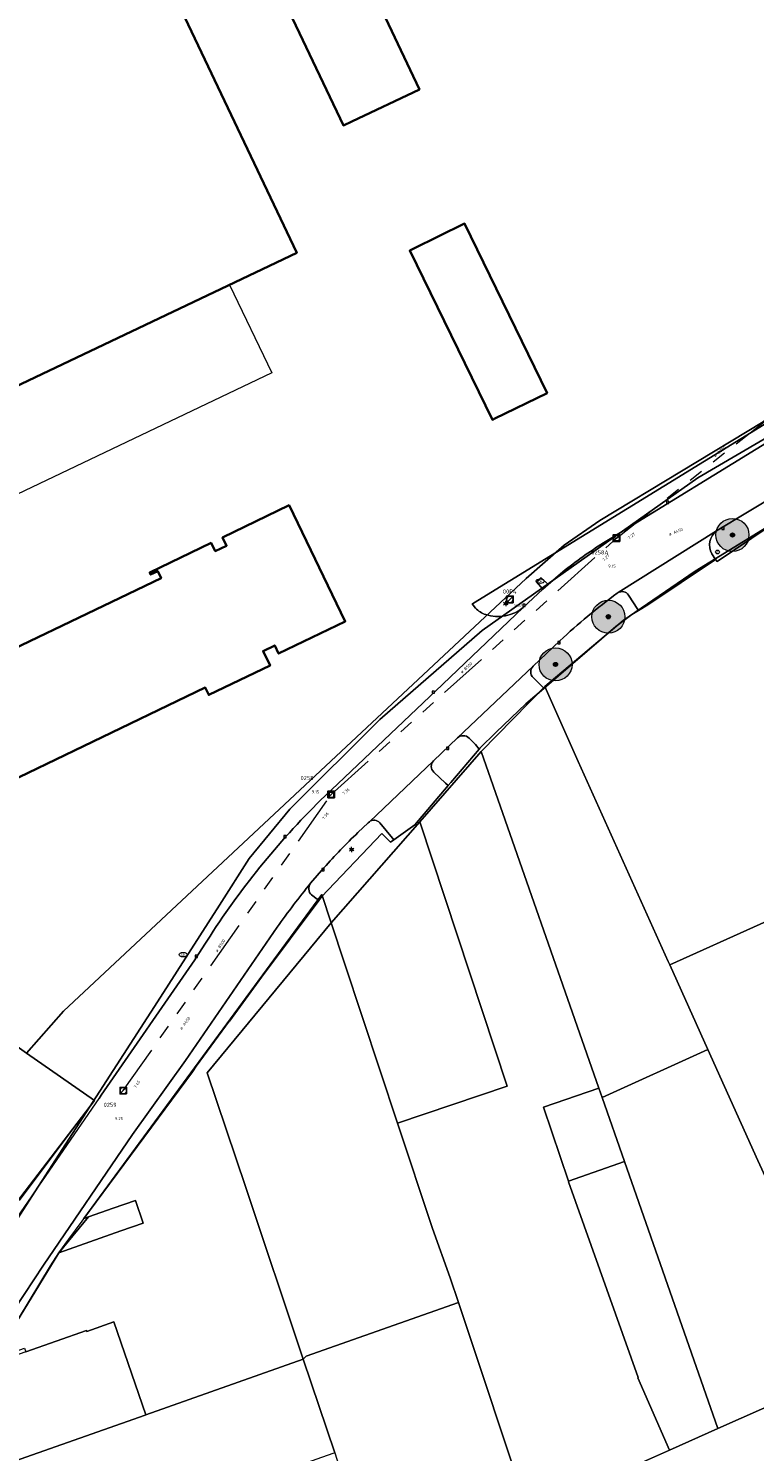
# Model space of a CAD drawing. Header units: metres. Extents: x 163628 to 167855, y 402678 to 405435.
# Tile 155 of 256: x 164768 to 164856, y 403299 to 403471. Entities that reach past the tile are written whole.
import ezdxf
from ezdxf.enums import TextEntityAlignment as Align

# ---------------------------------------------------------------- set-up
doc = ezdxf.new("R2010")
doc.units = ezdxf.units.M
doc.linetypes.add('X-CA190022.004-UO-WHM_Riolering gemeente_NLCS_v0.2$0$RI-GWA', pattern=[18.45, 6, -1.8, 1.75, -1.8, 1.75, -1.8, 1.75, -1.8])
doc.layers.get('0').update_dxf_attribs({"lineweight": 25})
for name, color, linetype, lineweight in [('X-CA190022.004-UO-BGT_Ondergrond$0$GE_201_SHDHek_Lijn_GEM', 253, 'X-CA190022.004-UO-BGT_Ondergrond$0$Hekwerk', 9), ('X-CA190022.004-UO-BGT_Ondergrond$0$GE_314_WGDRijbaanLokaleweg_Vlak_GEM', 253, 'Continuous', 9), ('X-CA190022.004-UO-BGT_Ondergrond$0$GE_322_WGDInrit_Vlak_GEM', 253, 'Continuous', 9), ('X-CA190022.004-UO-BGT_Ondergrond$0$GE_363_OWGBerm_openverharding_Vlak_GEM', 253, 'Continuous', 9), ('X-CA190022.004-UO-BGT_Ondergrond$0$GE_366_OWGBerm_groenvoorziening_Vlak_GEM', 253, 'Continuous', 9), ('X-CA190022.004-UO-BGT_Ondergrond$0$GE_401_OTDErf_Vlak_GEM', 253, 'Continuous', 9), ('X-CA190022.004-UO-BGT_Ondergrond$0$GE_411_OTDOpenverharding_betonstraatstenen_Vlak_GEM', 253, 'Continuous', 9), ('X-CA190022.004-UO-BGT_Ondergrond$0$GE_601_PNDgrondvlakpand_Vlak_MV_GEM', 34, 'Continuous', 35), ('X-CA190022.004-UO-BGT_Ondergrond$0$GE_632_GBILuifel_Inrichtend_Vlak_GEM', 253, 'Continuous', 9), ('X-CA190022.004-UO-BGT_Ondergrond$0$GE_814_BRDVerkeersbord_Punt_GEM', 253, 'Continuous', 9), ('X-CA190022.004-UO-BGT_Ondergrond$0$GE_861_PALLichtmast_Punt_GEM', 253, 'Continuous', 9), ('X-CA190022.004-UO-BGT_Ondergrond$0$GE_882_PutBrandkraan_Punt_GEM', 253, 'Continuous', 9), ('X-CA190022.004-UO-BGT_Ondergrond$0$GE_885_PutInspectieofRioolput_Punt_GEM', 253, 'Continuous', 9), ('X-CA190022.004-UO-BGT_Ondergrond$0$GE_886_PutKolk_Punt_GEM', 253, 'Continuous', 9), ('X-CA190022.004-UO-BGT_Ondergrond$0$N-WE-RI-PUT_INSPECTIE-S', 253, 'Continuous', 9), ('X-CA190022.004-UO-DWM_Beplanting$0$B-WE-GR-BOOM-S AFKOMSTIG UIT BGT', 252, 'Continuous', 0), ('X-CA190022.004-UO-KAD_Percelen$0$B-WE-KG-GRENS_PERCEEL-GV', 150, 'Continuous', 9), ('X-CA190022.004-UO-WHM_Riolering gemeente - drukleidingen_v0.1$0$Riool_onder_druk_asbestcement_leidingen_450_hgml', 214, 'X-CA190022.004-UO-WHM_Riolering gemeente - drukleidingen_v0.1$0$1-200 PERSLEIDING', 25), ('X-CA190022.004-UO-WHM_Riolering gemeente_NLCS_v0.2$0$B-WE-RI-BOB-T18', 214, 'Continuous', 15), ('X-CA190022.004-UO-WHM_Riolering gemeente_NLCS_v0.2$0$B-WE-RI-DIAMETER-T18', 214, 'Continuous', 15), ('X-CA190022.004-UO-WHM_Riolering gemeente_NLCS_v0.2$0$B-WE-RI-GWA_TRANSPORTLEIDING-G', 214, 'X-CA190022.004-UO-WHM_Riolering gemeente_NLCS_v0.2$0$RI-GWA', 15), ('X-CA190022.004-UO-WHM_Riolering gemeente_NLCS_v0.2$0$B-WE-RI-PUT-S', 214, 'Continuous', 15), ('X-CA190022.004-UO-WHM_Riolering gemeente_NLCS_v0.2$0$B-WE-RI-PUTDEKSELHOOGTE-T18', 214, 'Continuous', 15), ('X-CA190022.004-UO-WHM_Riolering gemeente_NLCS_v0.2$0$B-WE-RI-PUTNUMMER-T25', 214, 'Continuous', 15)]:
    doc.layers.add(name, color=color, linetype=linetype, lineweight=lineweight)
doc.layers.add('X-CA190022.004-UO-DWM_Beplanting$0$N-GV-GR-GRAS-A-200', color=7, linetype='Continuous')
doc.styles.add('X-CA190022.004-UO-BGT_Ondergrond$0$NLCS-ISO', font='NLCS-ISO.ttf')
doc.styles.add('X-CA190022.004-UO-WHM_Riolering gemeente - drukleidingen_v0.1$0$NLCS-ISO', font='NLCS-ISO.ttf')
doc.styles.add('X-CA190022.004-UO-WHM_Riolering gemeente_NLCS_v0.2$0$NLCS-ISO-M200-T18', font='NLCS-ISO.ttf', dxfattribs={"height": 0.36})
doc.styles.add('X-CA190022.004-UO-WHM_Riolering gemeente_NLCS_v0.2$0$NLCS-ISO-M200-T25', font='NLCS-ISO.ttf', dxfattribs={"height": 0.5})
doc.linetypes.add('X-CA190022.004-UO-BGT_Ondergrond$0$Hekwerk', pattern='A,5,-1.5,[2,dgnlstyle-Veghel.shx,S=0.007937,R=0,X=0,Y=0],-1.5', length=8)
doc.linetypes.add('X-CA190022.004-UO-WHM_Riolering gemeente - drukleidingen_v0.1$0$1-200 PERSLEIDING', pattern='A,1.5,-0.6,["PERS",X-CA190022.004-UO-WHM_Riolering gemeente - drukleidingen_v0.1$0$NLCS-ISO,S=0.24,R=0,X=-0.5,Y=-0.12],-0.65', length=2.75)

# ---------------------------------------------------------------- blocks, each defined once
blk = doc.blocks.new('X-CA190022.004-UO-BGT_Ondergrond$0$SRI-KOLK-SO')
at = {"color": 0, "linetype": 'ByBlock', "lineweight": 18}
blk.add_lwpolyline([(-1.125, -1.125), (1.125, -1.125), (1.125, 1.125), (-1.125, 1.125)], close=True, dxfattribs=at)
at = {"color": 0, "linetype": 'ByBlock', "lineweight": 18, "style": 'X-CA190022.004-UO-BGT_Ondergrond$0$NLCS-ISO'}
blk.add_text('k', height=1.5, dxfattribs=at).set_placement((0, 0), align=Align.MIDDLE_CENTER)
blk = doc.blocks.new('X-CA190022.004-UO-BGT_Ondergrond$0$IMGEOKolk')
at = {"xscale": 5, "yscale": 5, "zscale": 5}
blk.add_blockref('X-CA190022.004-UO-BGT_Ondergrond$0$SRI-KOLK-SO', (0, 0), dxfattribs=at)
blk = doc.blocks.new('X-CA190022.004-UO-BGT_Ondergrond$0$SKL-WATER_BRANDKRAAN_BRANDPUT-SO')
at = {"color": 0, "linetype": 'ByBlock', "lineweight": 18}
blk.add_ellipse((0, 0), major_axis=(2.5, 0), ratio=0.54, dxfattribs=at)
at = {"color": 0, "linetype": 'ByBlock', "lineweight": 18, "style": 'X-CA190022.004-UO-BGT_Ondergrond$0$NLCS-ISO'}
blk.add_text('bk', height=1.5, dxfattribs=at).set_placement((0.16, 0), align=Align.MIDDLE_CENTER)
blk = doc.blocks.new('X-CA190022.004-UO-BGT_Ondergrond$0$IMGEOBrandkraanput')
at = {"xscale": 5, "yscale": 5, "zscale": 5}
blk.add_blockref('X-CA190022.004-UO-BGT_Ondergrond$0$SKL-WATER_BRANDKRAAN_BRANDPUT-SO', (0, 0), dxfattribs=at)
blk = doc.blocks.new('X-CA190022.004-UO-BGT_Ondergrond$0$SIE-WEG_PAAL_VERKEERSBORD-SO')
at = {"linetype": 'ByBlock', "lineweight": 18}
blk.add_circle((0, 0), 1.5, dxfattribs=at)
at = {"linetype": 'ByBlock', "lineweight": 18, "style": 'X-CA190022.004-UO-BGT_Ondergrond$0$NLCS-ISO'}
blk.add_text('vb', height=1.5, dxfattribs=at).set_placement((0, 0.1), align=Align.MIDDLE_CENTER)
blk = doc.blocks.new('X-CA190022.004-UO-BGT_Ondergrond$0$IMGEOVerkeersbord')
at = {"xscale": 5, "yscale": 5, "zscale": 5}
blk.add_blockref('X-CA190022.004-UO-BGT_Ondergrond$0$SIE-WEG_PAAL_VERKEERSBORD-SO', (0, 0), dxfattribs=at)
blk = doc.blocks.new('X-CA190022.004-UO-BGT_Ondergrond$0$SRI-PUT_INSPECTIEPUT_RIOOLPUT-SO')
at = {"color": 0, "linetype": 'ByBlock', "lineweight": 18}
blk.add_lwpolyline([(-1.12, -1.12), (1.12, -1.12), (1.12, 1.12), (-1.12, 1.12)], close=True, dxfattribs=at)
at = {"color": 0, "linetype": 'ByBlock', "lineweight": 18, "style": 'X-CA190022.004-UO-BGT_Ondergrond$0$NLCS-ISO'}
blk.add_text('r', height=1.5, dxfattribs=at).set_placement((0, 0.28), align=Align.MIDDLE_CENTER)
blk = doc.blocks.new('X-CA190022.004-UO-BGT_Ondergrond$0$IMGEOInspectierioolput')
at = {"layer": 'X-CA190022.004-UO-BGT_Ondergrond$0$N-WE-RI-PUT_INSPECTIE-S', "xscale": 10, "yscale": 10, "zscale": 10}
blk.add_blockref('X-CA190022.004-UO-BGT_Ondergrond$0$SRI-PUT_INSPECTIEPUT_RIOOLPUT-SO', (0, 0), dxfattribs=at)
blk = doc.blocks.new('X-CA190022.004-UO-BGT_Ondergrond$0$N-SIE-WEG_LICHTMAST-SO')
h = blk.add_hatch(color=256)
h.paths.add_polyline_path([(1.2, 0.5, 0.658505), (-1.2, 0.5)])
h.paths.add_polyline_path([(-1.2, -0.5, 0.658505), (1.2, -0.5)])
at = {"flags": 128}
for points in [[(-2.2, 1.3), (-1.1, 0.6)], [(-1.2, 0.5), (1.2, 0.5)], [(0, 1.3), (0, 2.5)], [(1.1, 0.6), (2.2, 1.3)], [(-2.2, -1.3), (-1.1, -0.6)], [(-1.2, -0.5), (1.2, -0.5)], [(0, -1.3), (0, -2.5)], [(2.2, -1.3), (1.1, -0.6)]]:
    blk.add_lwpolyline(points, dxfattribs=at)
at = {"ltscale": 0.5}
blk.add_circle((0, 0), 1.27, dxfattribs=at)
at = {"style": 'X-CA190022.004-UO-BGT_Ondergrond$0$NLCS-ISO'}
blk.add_attdef('TYPE', text='', height=1.8, dxfattribs=at).set_placement((0, 2.5), align=Align.BOTTOM_CENTER)
blk = doc.blocks.new('X-CA190022.004-UO-BGT_Ondergrond$0$IMGEOLichtmastpaal')
at = {"xscale": 5, "yscale": 5, "zscale": 5}
blk.add_blockref('X-CA190022.004-UO-BGT_Ondergrond$0$N-SIE-WEG_LICHTMAST-SO', (0, 6.4), dxfattribs=at)
blk = doc.blocks.new('X-CA190022.004-UO-WHM_Riolering gemeente_NLCS_v0.2$0$B-SRI-PUT_BETON-SO')
blk.add_line((-1.41, -1.41), (1.41, 1.41))
at = {"lineweight": -3, "flags": 128}
blk.add_lwpolyline([(2, -2), (2, 2), (-2, 2), (-2, -2)], close=True, dxfattribs=at)
at = {"lineweight": -3}
blk.add_circle((0, 0), 2, dxfattribs=at)
blk = doc.blocks.new('X-CA190022.004-UO-DWM_Beplanting$0$SGR-BOOM_01-SO')
at = {"linetype": 'ByBlock', "lineweight": 18}
h = blk.add_hatch(color=0, dxfattribs=at)
h.dxf.hatch_style = 1
edge = h.paths.add_edge_path()
edge.add_arc((0, 0), 0.25, 0, 360)
at = {"color": 0, "linetype": 'ByBlock', "lineweight": 18}
for radius in [2, 0.25]:
    blk.add_circle((0, 0), radius, dxfattribs=at)
blk = doc.blocks.new('X-CA190022.004-UO-DWM_Beplanting$0$IMGEOBoom')
at = {"transparency": 33554457}
h = blk.add_hatch(color=256, dxfattribs=at)
h.dxf.hatch_style = 1
edge = h.paths.add_edge_path()
edge.add_arc((0, 0), 100, 0, 360)
edge = h.paths.add_edge_path(flags=17)
edge.add_arc((0, 0), 12.5, 0, 360)
h = blk.add_hatch()
h.set_pattern_fill('ANGLE', color=256)
h.set_pattern_definition([(0, (0, 0), (0, 6.985), [5.08, -1.905]), (90, (0, 0), (-6.985, 4e-16), [5.08, -1.905])])
edge = h.paths.add_edge_path(flags=17)
edge.add_arc((0, 0), 12.5, 0, 360)
at = {"layer": 'X-CA190022.004-UO-DWM_Beplanting$0$N-GV-GR-GRAS-A-200'}
h = blk.add_hatch(color=256, dxfattribs=at)
h.dxf.hatch_style = 1
edge = h.paths.add_edge_path(flags=17)
edge.add_arc((0, 0), 12.5, 0, 360)
at = {"xscale": 50, "yscale": 50, "zscale": 50}
blk.add_blockref('X-CA190022.004-UO-DWM_Beplanting$0$SGR-BOOM_01-SO', (0, 0), dxfattribs=at)

msp = doc.modelspace()

# ---------------------------------------------------------------- linework, layer by layer
at = {"layer": 'X-CA190022.004-UO-BGT_Ondergrond$0$GE_201_SHDHek_Lijn_GEM'}
for p, q in [((164821.572, 403401.523), (164863.308, 403427.157)), ((164861.493, 403413.556), (164851.096, 403406.561)), ((164821.572, 403401.523), (164821.444, 403401.426)), ((164840.762, 403400.151), (164841.583, 403400.642)), ((164841.583, 403400.642), (164842.701, 403401.31)), ((164830.169, 403391.241), (164838.837, 403398.687)), ((164838.837, 403398.687), (164840.762, 403400.151)), ((164827.926, 403389.315), (164830.12, 403391.199)), ((164830.12, 403391.199), (164830.169, 403391.241)), ((164824.322, 403385.89), (164827.926, 403389.315)), ((164822.369, 403383.975), (164824.322, 403385.89)), ((164818.826, 403379.8), (164822.27, 403383.858)), ((164822.27, 403383.858), (164822.369, 403383.975)), ((164818.517, 403379.436), (164818.826, 403379.8)), ((164814.482, 403374.682), (164818.517, 403379.436)), ((164811.922, 403372.868), (164814.482, 403374.682)), ((164803.165, 403365.952), (164810.477, 403373.631)), ((164810.477, 403373.631), (164811.537, 403372.595)), ((164811.537, 403372.595), (164811.922, 403372.868)), ((164802.843, 403365.521), (164803.165, 403365.952)), ((164795.92, 403356.251), (164802.843, 403365.521))]:
    msp.add_line(p, q, dxfattribs=at)
at = {"layer": 'X-CA190022.004-UO-BGT_Ondergrond$0$GE_314_WGDRijbaanLokaleweg_Vlak_GEM', "flags": 128}
for points in [[(164837.337, 403408.816), (164838.14, 403409.309), (164858.128, 403421.581), (164860.212, 403422.86)], [(164863.544, 403417.82), (164862.28, 403417.057), (164851.04, 403410.273), (164839.115, 403402.81), (164839.002, 403402.739)], [(164803.582, 403378.171), (164816.297, 403390.229), (164816.985, 403390.87), (164827.604, 403401.012), (164829.977, 403403.209), (164830.614, 403403.774), (164832.415, 403405.321)], [(164832.066, 403396.975), (164828.827, 403393.905), (164819.645, 403385.201), (164816.757, 403382.425), (164808.972, 403375.063), (164808.826, 403374.925), (164807.583, 403373.75)], [(164803.475, 403369.483), (164801.858, 403367.603)], [(164797.818, 403362.281), (164786.712, 403346.146), (164780.289, 403337.189), (164769.512, 403321.37), (164765.991, 403316.043), (164764.232, 403313.487)], [(164757.604, 403314.314), (164760.24, 403318.342), (164764.568, 403324.571), (164766.796, 403327.803), (164776.259, 403341.558), (164776.488, 403341.937), (164787.828, 403358.33), (164787.968, 403358.532), (164789.125, 403360.344), (164789.679, 403361.214)]]:
    msp.add_lwpolyline(points, dxfattribs=at)
at = {"layer": 'X-CA190022.004-UO-BGT_Ondergrond$0$GE_314_WGDRijbaanLokaleweg_Vlak_GEM', "extrusion": (0, 0, -1)}
for centre, radius, start, end in [((-164865.075, 403364.54), 52.247, 51.31047, 57.93414), ((-164871.146, 403308.598), 96.981, 32.85691, 45.83956)]:
    msp.add_arc(centre, radius, start, end, dxfattribs=at)
at = {"layer": 'X-CA190022.004-UO-BGT_Ondergrond$0$GE_314_WGDRijbaanLokaleweg_Vlak_GEM'}
for centre, radius, start, end in [((164880.593, 403345.636), 70.645, 126.06783, 133.38713), ((164864.499, 403314.844), 81.911, 134.01561, 138.15965), ((164866.665, 403314.212), 83.968, 140.51713, 145.07765)]:
    msp.add_arc(centre, radius, start, end, dxfattribs=at)
at = {"layer": 'X-CA190022.004-UO-BGT_Ondergrond$0$GE_322_WGDInrit_Vlak_GEM', "flags": 128}
for points in [[(164839.115, 403402.81), (164851.04, 403410.273)], [(164850.455, 403407.484), (164850.917, 403406.819)], [(164850.917, 403406.819), (164842.701, 403401.31), (164841.583, 403400.642), (164841.503, 403400.775), (164840.356, 403402.513)], [(164819.645, 403385.201), (164828.827, 403393.905)], [(164828.806, 403392.507), (164830.053, 403391.277), (164830.12, 403391.199)], [(164830.12, 403391.199), (164827.926, 403389.315), (164824.322, 403385.89), (164822.369, 403383.975), (164822.27, 403383.858), (164821.818, 403384.396), (164821.06, 403385.192)], [(164808.972, 403375.063), (164816.757, 403382.425)], [(164816.77, 403381.06), (164818.194, 403379.71), (164818.517, 403379.436)], [(164818.517, 403379.436), (164814.482, 403374.682), (164811.922, 403372.868), (164811.793, 403373.051), (164810.235, 403374.921)]]:
    msp.add_lwpolyline(points, dxfattribs=at)
at = {"layer": 'X-CA190022.004-UO-BGT_Ondergrond$0$GE_322_WGDInrit_Vlak_GEM'}
for centre, radius, start, end in [((164852.387, 403408.535), 2.199, 127.76632, 208.54127), ((164839.568, 403401.961), 0.962, 35.00975, 118.07213), ((164829.519, 403393.195), 0.991, 134.29707, 223.98172), ((164820.348, 403384.437), 1.038, 46.65952, 132.61164), ((164817.433, 403381.749), 0.956, 135.00718, 226.08414), ((164809.529, 403374.328), 0.922, 40.04105, 127.12922)]:
    msp.add_arc(centre, radius, start, end, dxfattribs=at)
at = {"layer": 'X-CA190022.004-UO-BGT_Ondergrond$0$GE_363_OWGBerm_openverharding_Vlak_GEM', "flags": 128}
for points in [[(164801.959, 403366.189), (164802.649, 403365.666), (164802.843, 403365.521), (164795.92, 403356.251), (164792.014, 403350.918)], [(164764.232, 403313.487), (164765.991, 403316.043), (164769.512, 403321.37), (164780.289, 403337.189), (164786.712, 403346.146), (164797.818, 403362.281)]]:
    msp.add_lwpolyline(points, dxfattribs=at)
at = {"layer": 'X-CA190022.004-UO-BGT_Ondergrond$0$GE_363_OWGBerm_openverharding_Vlak_GEM', "extrusion": (0, 0, -1)}
msp.add_arc((-164866.665, 403314.212), 83.968, 34.92235, 39.48287, dxfattribs=at)
at = {"layer": 'X-CA190022.004-UO-BGT_Ondergrond$0$GE_363_OWGBerm_openverharding_Vlak_GEM'}
msp.add_arc((164802.677, 403366.951), 1.047, 141.45686, 226.71437, dxfattribs=at)
at = {"layer": 'X-CA190022.004-UO-BGT_Ondergrond$0$GE_366_OWGBerm_groenvoorziening_Vlak_GEM', "flags": 128}
for points in [[(164821.826, 403400.923), (164821.444, 403401.426), (164821.572, 403401.523), (164863.308, 403427.157), (164863.076, 403427.538), (164864.197, 403428.074), (164864.721, 403428.217), (164865.102, 403428.137), (164865.527, 403427.87), (164865.083, 403427.02), (164864.518, 403425.938)], [(164858.128, 403421.581), (164838.14, 403409.309), (164837.337, 403408.816)], [(164901.966, 403421.227), (164912.985, 403402.742), (164913.036, 403402.656), (164911.643, 403400.635), (164911.07, 403401.6), (164900.325, 403419.702), (164895.485, 403422.029), (164869.658, 403418.491), (164861.493, 403413.556), (164851.096, 403406.561), (164850.917, 403406.819), (164850.455, 403407.484)], [(164851.04, 403410.273), (164862.28, 403417.057), (164863.544, 403417.82)], [(164832.415, 403405.321), (164830.614, 403403.774), (164829.786, 403404.606), (164829.214, 403404.12), (164829.977, 403403.209), (164827.604, 403401.012)], [(164839.002, 403402.739), (164839.115, 403402.81)], [(164840.356, 403402.513), (164841.503, 403400.775), (164841.583, 403400.642)], [(164841.583, 403400.642), (164840.762, 403400.151), (164838.837, 403398.687), (164830.169, 403391.241), (164830.12, 403391.199), (164830.053, 403391.277), (164828.806, 403392.507)], [(164828.827, 403393.905), (164832.066, 403396.975)], [(164816.757, 403382.425), (164819.645, 403385.201)], [(164821.06, 403385.192), (164821.818, 403384.396), (164822.27, 403383.858)], [(164822.27, 403383.858), (164818.826, 403379.8), (164818.517, 403379.436), (164818.194, 403379.71), (164816.77, 403381.06)], [(164807.583, 403373.75), (164808.826, 403374.925), (164808.972, 403375.063)], [(164810.235, 403374.921), (164811.793, 403373.051), (164811.922, 403372.868), (164811.537, 403372.595), (164810.477, 403373.631)], [(164810.477, 403373.631), (164803.165, 403365.952), (164802.843, 403365.521), (164802.649, 403365.666), (164801.959, 403366.189)], [(164801.858, 403367.603), (164803.475, 403369.483)]]:
    msp.add_lwpolyline(points, dxfattribs=at)
at = {"layer": 'X-CA190022.004-UO-BGT_Ondergrond$0$GE_366_OWGBerm_groenvoorziening_Vlak_GEM'}
msp.add_arc((164865.075, 403364.54), 52.247, 122.06586, 128.68953, dxfattribs=at)
at = {"layer": 'X-CA190022.004-UO-BGT_Ondergrond$0$GE_366_OWGBerm_groenvoorziening_Vlak_GEM', "extrusion": (0, 0, -1)}
for centre, radius, start, end in [((-164852.387, 403408.535), 2.199, 331.45873, 52.23368), ((-164880.593, 403345.636), 70.645, 46.61287, 53.93217), ((-164839.568, 403401.961), 0.962, 61.92787, 144.99025), ((-164823.926, 403402.912), 2.892, 287.18836, 316.54898), ((-164824.549, 403404.723), 4.807, 230.53522, 287.90664), ((-164829.519, 403393.195), 0.991, 316.01828, 45.70293), ((-164820.348, 403384.437), 1.038, 47.38836, 133.34048), ((-164817.433, 403381.749), 0.956, 313.91586, 44.99282), ((-164809.529, 403374.328), 0.922, 52.87078, 139.95895), ((-164864.499, 403314.844), 81.911, 41.84035, 45.98439), ((-164802.677, 403366.951), 1.047, 313.28563, 38.54314)]:
    msp.add_arc(centre, radius, start, end, dxfattribs=at)
at = {"layer": 'X-CA190022.004-UO-BGT_Ondergrond$0$GE_401_OTDErf_Vlak_GEM', "flags": 128}
for points in [[(164759.12, 403530.17), (164800.18, 403443.96), (164745.05, 403417.73), (164740.46, 403427.78), (164740.11, 403427.61), (164739.84, 403428.16), (164730.4, 403423.64), (164733.94, 403416.23), (164736.4, 403417.41), (164738.98, 403412.01), (164731.18, 403408.32), (164730.08, 403410.66), (164716.27, 403404.09), (164705.16, 403427.48), (164699.57, 403424.82), (164686.97, 403451.33), (164692.56, 403453.99), (164683.12, 403473.84)], [(164798.307, 403478.048), (164806.441, 403481.891), (164815.043, 403463.725), (164806.864, 403459.863), (164805.829, 403459.374), (164797.217, 403477.533), (164798.307, 403478.048)], [(164859.593, 403475.949), (164860.686, 403466.129), (164862.249, 403453.006), (164863.666, 403441.296), (164863.804, 403440.157), (164864.996, 403430.304), (164862.574, 403428.321), (164863.076, 403427.538), (164863.308, 403427.157), (164821.572, 403401.523), (164821.444, 403401.426), (164821.826, 403400.923)], [(164814.298, 403444.431), (164820.506, 403447.481), (164830.51, 403426.956), (164824.191, 403423.894), (164823.873, 403423.74), (164813.865, 403444.218), (164814.298, 403444.431)], [(164790.279, 403407.814), (164791.687, 403408.483), (164791.192, 403409.494), (164799.252, 403413.375), (164806.048, 403399.305), (164797.972, 403395.419), (164797.52, 403396.41), (164796.103, 403395.714), (164796.94, 403393.97), (164789.52, 403390.41), (164789.09, 403391.3), (164774.332, 403384.207), (164764.29, 403379.38), (164760.33, 403387.62), (164759.01, 403386.98), (164756.77, 403391.64), (164783.75, 403404.55), (164783.34, 403405.41), (164782.48, 403404.99), (164782.37, 403405.24), (164789.8, 403408.81), (164790.279, 403407.814)], [(164763.982, 403310.801), (164770.363, 403321.3), (164771.35, 403322.86), (164772.554, 403324.527), (164787.585, 403344.787), (164788.017, 403345.459), (164792.014, 403350.918), (164795.92, 403356.251), (164802.843, 403365.521), (164803.165, 403365.952), (164810.477, 403373.631), (164811.537, 403372.595), (164811.922, 403372.868), (164814.482, 403374.682), (164818.517, 403379.436), (164818.826, 403379.8), (164822.27, 403383.858), (164822.369, 403383.975), (164824.322, 403385.89), (164827.926, 403389.315), (164830.12, 403391.199), (164830.169, 403391.241), (164838.837, 403398.687), (164840.762, 403400.151), (164841.583, 403400.642), (164842.701, 403401.31), (164850.917, 403406.819), (164851.096, 403406.561), (164861.493, 403413.556)], [(164827.604, 403401.012), (164816.985, 403390.87), (164816.297, 403390.229), (164803.582, 403378.171)], [(164789.679, 403361.214), (164789.125, 403360.344), (164787.968, 403358.532), (164787.828, 403358.33), (164776.488, 403341.937), (164776.259, 403341.558)], [(164775.462, 403341.121), (164766.558, 403329.202)]]:
    msp.add_lwpolyline(points, dxfattribs=at)
at = {"layer": 'X-CA190022.004-UO-BGT_Ondergrond$0$GE_401_OTDErf_Vlak_GEM'}
for centre, radius, start, end in [((164823.926, 403402.912), 2.892, 223.45102, 252.81164), ((164824.549, 403404.723), 4.807, 252.09336, 309.46478), ((164871.146, 403308.598), 96.981, 134.16044, 147.14309)]:
    msp.add_arc(centre, radius, start, end, dxfattribs=at)
at = {"layer": 'X-CA190022.004-UO-BGT_Ondergrond$0$GE_411_OTDOpenverharding_betonstraatstenen_Vlak_GEM', "flags": 128}
msp.add_lwpolyline([(164829.786, 403404.606), (164830.614, 403403.774), (164829.977, 403403.209), (164829.214, 403404.12), (164829.786, 403404.606)], dxfattribs=at)
at = {"layer": 'X-CA190022.004-UO-BGT_Ondergrond$0$GE_601_PNDgrondvlakpand_Vlak_MV_GEM', "flags": 128}
for points in [[(164759.12, 403530.17), (164800.18, 403443.96), (164745.05, 403417.73), (164740.46, 403427.78), (164740.11, 403427.61), (164739.84, 403428.16), (164730.4, 403423.64), (164733.94, 403416.23), (164736.4, 403417.41), (164738.98, 403412.01), (164731.18, 403408.32), (164730.08, 403410.66), (164716.27, 403404.09), (164705.16, 403427.48), (164699.57, 403424.82), (164686.97, 403451.33), (164692.56, 403453.99), (164683.12, 403473.84)], [(164798.307, 403478.048), (164806.441, 403481.891), (164815.043, 403463.725), (164806.864, 403459.863), (164805.829, 403459.374), (164797.217, 403477.533), (164798.307, 403478.048)], [(164814.298, 403444.431), (164820.506, 403447.481), (164830.51, 403426.956), (164824.191, 403423.894), (164823.873, 403423.74), (164813.865, 403444.218), (164814.298, 403444.431)], [(164790.279, 403407.814), (164791.687, 403408.483), (164791.192, 403409.494), (164799.252, 403413.375), (164806.048, 403399.305), (164797.972, 403395.419), (164797.52, 403396.41), (164796.103, 403395.714), (164796.94, 403393.97), (164789.52, 403390.41), (164789.09, 403391.3), (164774.332, 403384.207), (164764.29, 403379.38), (164760.33, 403387.62), (164759.01, 403386.98), (164756.77, 403391.64), (164783.75, 403404.55), (164783.34, 403405.41), (164782.48, 403404.99), (164782.37, 403405.24), (164789.8, 403408.81), (164790.279, 403407.814)]]:
    msp.add_lwpolyline(points, dxfattribs=at)
at = {"layer": 'X-CA190022.004-UO-BGT_Ondergrond$0$GE_632_GBILuifel_Inrichtend_Vlak_GEM', "flags": 128}
msp.add_lwpolyline([(164753.303, 403421.657), (164792.015, 403440.075), (164797.144, 403429.417), (164758.364, 403410.936), (164753.303, 403421.657)], dxfattribs=at)
at = {"layer": 'X-CA190022.004-UO-KAD_Percelen$0$B-WE-KG-GRENS_PERCEEL-GV', "flags": 128}
for points in [[(164650.993, 403447.673), (164691.364, 403412.413), (164701.973, 403403.147), (164702.342, 403402.825), (164709.573, 403396.51), (164714.777, 403391.964), (164723.788, 403384.094), (164727.601, 403381.15), (164764.167, 403349.345), (164767.456, 403347.051), (164771.922, 403352.119), (164827.955, 403404.53), (164832.567, 403408.529), (164836.9, 403411.527), (164856.673, 403423.489), (164864.996, 403430.304), (164860.969, 403463.589), (164858.048, 403489.835)], [(164858.048, 403489.835), (164860.969, 403463.589), (164864.996, 403430.304), (164856.673, 403423.489), (164836.9, 403411.527), (164832.567, 403408.529), (164827.955, 403404.53), (164771.922, 403352.119), (164767.456, 403347.051), (164775.692, 403341.308), (164764.086, 403326.212)], [(164763.863, 403310.647), (164771.35, 403322.86), (164774.969, 403327.231), (164774.402, 403327.035), (164803.217, 403366.245), (164804.356, 403362.803), (164815.089, 403375.055), (164822.536, 403383.556), (164830.216, 403391.446), (164839.719, 403399.409), (164848.448, 403405.401), (164860.691, 403412.925)]]:
    msp.add_lwpolyline(points, dxfattribs=at)
for points in [[(164845.357, 403357.724), (164856.298, 403362.654), (164860.907, 403364.695), (164863.665, 403365.973), (164863.965, 403366.253), (164864.324, 403365.48), (164873.801, 403369.889), (164895.777, 403322.587), (164906.472, 403327.395), (164937.222, 403345.746), (164939.242, 403353.915), (164922.777, 403381.654), (164905.276, 403371.149), (164890.583, 403362.324), (164873.687, 403390.933), (164860.691, 403412.925), (164848.448, 403405.401), (164839.719, 403399.409), (164830.216, 403391.446), (164834.264, 403382.34), (164845.19, 403358.15)], [(164837.175, 403341.683), (164849.981, 403347.465), (164845.357, 403357.724), (164845.19, 403358.15), (164834.264, 403382.34), (164830.216, 403391.446), (164822.536, 403383.556), (164836.788, 403342.791)], [(164819.759, 403316.828), (164828.244, 403291.381), (164845.313, 403298.969), (164841.502, 403307.73), (164841.548, 403307.75), (164833.112, 403331.47), (164833.14, 403331.48), (164833.117, 403331.548), (164830.06, 403340.48), (164836.788, 403342.791), (164822.536, 403383.556), (164815.089, 403375.055), (164825.663, 403343.039), (164812.375, 403338.569), (164816.604, 403325.814), (164818.755, 403319.84)], [(164696.418, 403334.425), (164723.133, 403317.2), (164733.411, 403332.857), (164742.673, 403326.778), (164744.111, 403328.921), (164751.574, 403324.087), (164755.31, 403329.398), (164762.538, 403323.919), (164764.086, 403326.212), (164775.692, 403341.308), (164767.456, 403347.051), (164764.167, 403349.345), (164727.601, 403381.15), (164701.998, 403340.965), (164697.779, 403336.575)], [(164804.356, 403362.803), (164805.974, 403357.921), (164812.375, 403338.569), (164825.663, 403343.039), (164815.089, 403375.055)], [(164803.217, 403366.245), (164774.402, 403327.035), (164774.969, 403327.231), (164777.93, 403328.25), (164780.63, 403329.18), (164781.56, 403326.46), (164778.87, 403325.53), (164771.35, 403322.86), (164763.863, 403310.647), (164763.227, 403309.427), (164764.691, 403309.941), (164764.501, 403310.494), (164764.809, 403310.593), (164764.852, 403310.482), (164767.206, 403311.319), (164767.364, 403310.879), (164774.713, 403313.458), (164774.757, 403313.336), (164778.03, 403314.484), (164781.897, 403303.227), (164800.94, 403309.996), (164793.95, 403330.87), (164789.332, 403344.637), (164804.356, 403362.803)], [(164880.857, 403314.775), (164865.32, 403351.16), (164864.756, 403351.964), (164860.907, 403364.695), (164856.298, 403362.654), (164845.357, 403357.724), (164849.981, 403347.465), (164856.04, 403334.02), (164857.185, 403331.478), (164865.68, 403335.334), (164871.341, 403334.159), (164880.192, 403314.489)], [(164789.332, 403344.637), (164793.95, 403330.87), (164800.94, 403309.996), (164801.301, 403310.326), (164819.759, 403316.828), (164818.755, 403319.84), (164816.604, 403325.814), (164812.375, 403338.569), (164805.974, 403357.921), (164804.356, 403362.803)], [(164849.981, 403347.465), (164837.175, 403341.683), (164839.896, 403333.902), (164851.194, 403301.584), (164867.417, 403308.775), (164857.185, 403331.478), (164856.04, 403334.02)], [(164836.788, 403342.791), (164830.06, 403340.48), (164833.117, 403331.548), (164839.896, 403333.902), (164837.175, 403341.683)], [(164833.117, 403331.548), (164833.14, 403331.48), (164833.112, 403331.47), (164841.548, 403307.75), (164841.502, 403307.73), (164845.313, 403298.969), (164851.194, 403301.584), (164839.896, 403333.902)], [(164774.969, 403327.231), (164771.35, 403322.86), (164778.87, 403325.53), (164781.56, 403326.46), (164780.63, 403329.18), (164777.93, 403328.25)], [(164819.759, 403316.828), (164801.301, 403310.326), (164800.94, 403309.996), (164804.81, 403298.626), (164806.56, 403293.05), (164809.971, 403283.257), (164828.244, 403291.381)], [(164774.713, 403313.458), (164767.364, 403310.879), (164764.691, 403309.941), (164763.227, 403309.427), (164762.855, 403308.714), (164761.73, 403306.303), (164760.867, 403303.976), (164760.311, 403301.818), (164759.82, 403299.358), (164759.737, 403297.382), (164759.753, 403295.451), (164768.84, 403298.66), (164781.82, 403303.2), (164781.897, 403303.227), (164778.03, 403314.484), (164774.757, 403313.336)], [(164880.857, 403314.775), (164880.192, 403314.489), (164867.417, 403308.775), (164851.194, 403301.584), (164845.313, 403298.969), (164828.244, 403291.381), (164809.971, 403283.257), (164773.6, 403267.089), (164767.739, 403269.441), (164771.633, 403257.198), (164773.43, 403251.514), (164776.444, 403258.31), (164812.906, 403274.586), (164846.653, 403289.651), (164874.216, 403301.955), (164884.46, 403306.528)], [(164800.94, 403309.996), (164781.897, 403303.227), (164781.82, 403303.2), (164768.84, 403298.66), (164759.753, 403295.451), (164759.319, 403295.298), (164763.336, 403283.061), (164793.818, 403293.83), (164793.52, 403294.673), (164804.609, 403298.589), (164804.81, 403298.626)]]:
    msp.add_lwpolyline(points, close=True, dxfattribs=at)
at = {"layer": 'X-CA190022.004-UO-WHM_Riolering gemeente - drukleidingen_v0.1$0$Riool_onder_druk_asbestcement_leidingen_450_hgml', "flags": 128}
msp.add_lwpolyline([(164814.8, 403149.632), (164811.936, 403148.48), (164810.656, 403148.064), (164805.744, 403146.752), (164797.952, 403144.672), (164797.392, 403144.736), (164796.848, 403144.992), (164796.368, 403145.472), (164795.712, 403146.912), (164793.088, 403155.296), (164786.528, 403176), (164778.416, 403203.104), (164770.368, 403228.32), (164765.728, 403243.008), (164757.856, 403266.944), (164752.336, 403282.048), (164749.424, 403291.072), (164747.808, 403296.352), (164747.856, 403299.424), (164750.736, 403303.104), (164756.128, 403311.168), (164768.08, 403329.696), (164783.296, 403353.248), (164790.832, 403364.96), (164794.416, 403370.624), (164799.328, 403376.576), (164810.256, 403387.424), (164822.624, 403398.208), (164848.768, 403416.704), (164864.032, 403425.632), (164868.352, 403428.416), (164864.032, 403471.712), (164861.12, 403503.84), (164856.864, 403507.744), (164851.984, 403509.888), (164846.608, 403513.664), (164840.64, 403520.224), (164832.896, 403531.168), (164828.368, 403537.152), (164816.752, 403554.336), (164814.592, 403557.472), (164814.16, 403558.112), (164813.584, 403558.944)], dxfattribs=at)
at = {"layer": 'X-CA190022.004-UO-WHM_Riolering gemeente_NLCS_v0.2$0$B-WE-RI-GWA_TRANSPORTLEIDING-G'}
for p, q in [((164838.912, 403409.408), (164865.792, 403430.592)), ((164804.352, 403378.368), (164838.912, 403409.408)), ((164779.168, 403342.496), (164804.352, 403378.368))]:
    msp.add_line(p, q, dxfattribs=at)

# ---------------------------------------------------------------- block references
at = {"layer": 'X-CA190022.004-UO-BGT_Ondergrond$0$GE_814_BRDVerkeersbord_Punt_GEM', "xscale": 0.03, "yscale": 0.03, "zscale": 0.02}
msp.add_blockref('X-CA190022.004-UO-BGT_Ondergrond$0$IMGEOVerkeersbord', (164851.144, 403407.719), dxfattribs=at)
at = {"layer": 'X-CA190022.004-UO-BGT_Ondergrond$0$GE_861_PALLichtmast_Punt_GEM', "xscale": 0.025, "yscale": 0.025, "zscale": 0.025}
for p in [(164825.494, 403401.312), (164806.827, 403371.54)]:
    msp.add_blockref('X-CA190022.004-UO-BGT_Ondergrond$0$IMGEOLichtmastpaal', p, dxfattribs=at)
at = {"layer": 'X-CA190022.004-UO-BGT_Ondergrond$0$GE_882_PutBrandkraan_Punt_GEM', "xscale": 0.04, "yscale": 0.04, "zscale": 0.02}
for p in [(164829.668, 403404.189), (164786.415, 403358.959)]:
    msp.add_blockref('X-CA190022.004-UO-BGT_Ondergrond$0$IMGEOBrandkraanput', p, dxfattribs=at)
at = {"layer": 'X-CA190022.004-UO-BGT_Ondergrond$0$GE_885_PutInspectieofRioolput_Punt_GEM', "xscale": 0.025, "yscale": 0.025, "zscale": 0.025}
for p in [(164838.985, 403409.404), (164804.402, 403378.319)]:
    msp.add_blockref('X-CA190022.004-UO-BGT_Ondergrond$0$IMGEOInspectierioolput', p, dxfattribs=at)
at = {"layer": 'X-CA190022.004-UO-BGT_Ondergrond$0$GE_886_PutKolk_Punt_GEM', "xscale": 0.025, "yscale": 0.025, "zscale": 0.025}
for p in [(164845.104, 403413.723), (164851.801, 403410.592), (164827.706, 403401.245), (164831.945, 403396.757), (164816.722, 403390.748), (164818.452, 403383.942), (164798.737, 403373.25), (164803.374, 403369.249), (164788.004, 403358.77)]:
    msp.add_blockref('X-CA190022.004-UO-BGT_Ondergrond$0$IMGEOKolk', p, dxfattribs=at)
at = {"layer": 'X-CA190022.004-UO-DWM_Beplanting$0$B-WE-GR-BOOM-S AFKOMSTIG UIT BGT', "xscale": 0.02, "yscale": 0.02, "zscale": 0.02}
for p in [(164852.961, 403409.78), (164837.925, 403399.884), (164831.527, 403394.107)]:
    msp.add_blockref('X-CA190022.004-UO-DWM_Beplanting$0$IMGEOBoom', p, dxfattribs=at)
at = {"layer": 'X-CA190022.004-UO-WHM_Riolering gemeente_NLCS_v0.2$0$B-WE-RI-PUT-S', "xscale": 0.2, "yscale": 0.2, "zscale": 0.2}
for p in [(164838.912, 403409.408), (164826, 403401.984), (164804.352, 403378.368), (164779.168, 403342.496)]:
    msp.add_blockref('X-CA190022.004-UO-WHM_Riolering gemeente_NLCS_v0.2$0$B-SRI-PUT_BETON-SO', p, dxfattribs=at)

# ---------------------------------------------------------------- texts
at = {"layer": 'X-CA190022.004-UO-WHM_Riolering gemeente_NLCS_v0.2$0$B-WE-RI-BOB-T18', "style": 'X-CA190022.004-UO-WHM_Riolering gemeente_NLCS_v0.2$0$NLCS-ISO-M200-T18'}
for s, rotation, p in [('7.27', 38.2586, (164840.465, 403409.217)), ('7.27', 41.9151, (164837.407, 403406.564)), ('7.36', 41.9151, (164805.913, 403378.286)), ('7.36', 54.905, (164803.524, 403375.266)), ('7.45', 54.905, (164780.692, 403342.768))]:
    msp.add_text(s, height=0.36, rotation=rotation, dxfattribs=at).set_placement(p)
at = {"layer": 'X-CA190022.004-UO-WHM_Riolering gemeente_NLCS_v0.2$0$B-WE-RI-DIAMETER-T18', "style": 'X-CA190022.004-UO-WHM_Riolering gemeente_NLCS_v0.2$0$NLCS-ISO-M200-T18'}
for s, rotation, p in [('ø B700', 38.2586, (164850.855, 403419.195)), ('ø A450', 20.8524, (164845.323, 403409.682)), ('ø B500', 41.9151, (164820.19, 403392.986)), ('ø B500', 54.905, (164790.549, 403359.233)), ('ø A450', 52.9454, (164786.248, 403349.84))]:
    msp.add_text(s, height=0.36, rotation=rotation, dxfattribs=at).set_placement(p)
at = {"layer": 'X-CA190022.004-UO-WHM_Riolering gemeente_NLCS_v0.2$0$B-WE-RI-PUTDEKSELHOOGTE-T18', "style": 'X-CA190022.004-UO-WHM_Riolering gemeente_NLCS_v0.2$0$NLCS-ISO-M200-T18'}
for s, p in [('9.15', (164837.907, 403405.83)), ('9.02', (164826.519, 403401.084)), ('9.15', (164802, 403378.502)), ('9.25', (164778.147, 403338.93))]:
    msp.add_text(s, height=0.36, dxfattribs=at).set_placement(p)
at = {"layer": 'X-CA190022.004-UO-WHM_Riolering gemeente_NLCS_v0.2$0$B-WE-RI-PUTNUMMER-T25', "style": 'X-CA190022.004-UO-WHM_Riolering gemeente_NLCS_v0.2$0$NLCS-ISO-M200-T25'}
for s, p in [('0258A', (164835.867, 403407.43)), ('00P4', (164825.159, 403402.684)), ('0258', (164800.64, 403380.102)), ('0259', (164776.787, 403340.53))]:
    msp.add_text(s, height=0.5, dxfattribs=at).set_placement(p)

doc.saveas('drawing.dxf')
